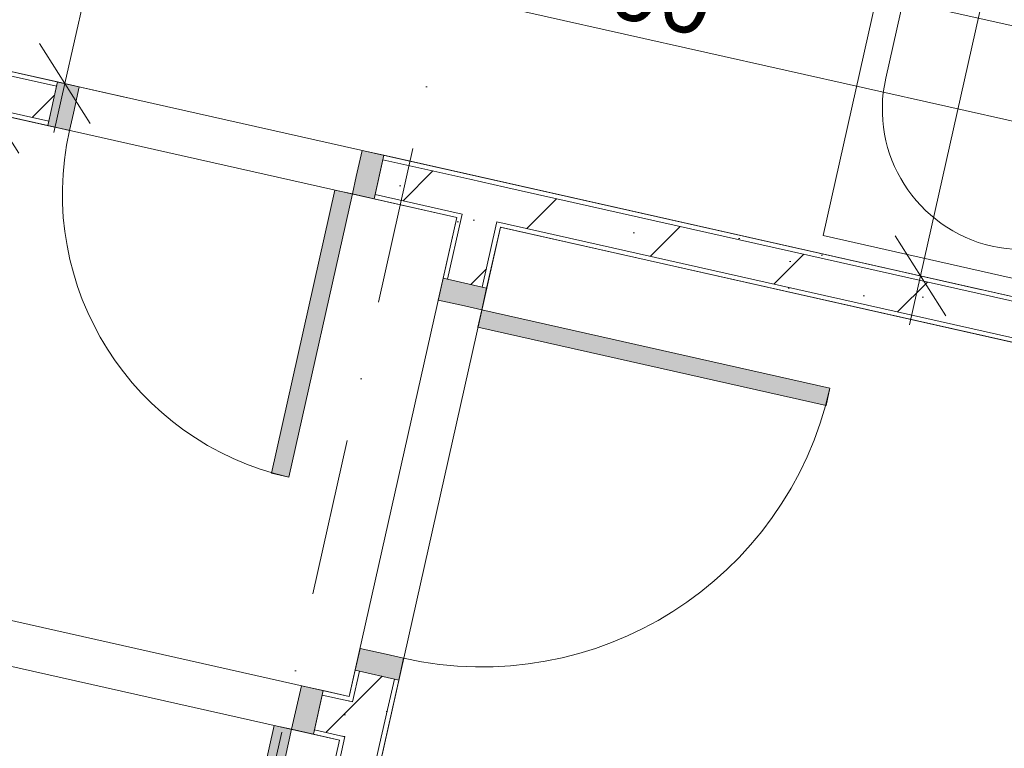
# Model space of a CAD drawing. Header units: millimetres. Extents: x -7218036 to -6523761, y 6117771 to 6337028.
# Tile 153 of 223: x -7149857 to -7147649, y 6133077 to 6134709. Entities that reach past the tile are written whole.
import ezdxf
from ezdxf.enums import TextEntityAlignment as Align

# ---------------------------------------------------------------- set-up
doc = ezdxf.new("R2010")
doc.units = ezdxf.units.MM
doc.header["$MEASUREMENT"] = 0
doc.linetypes.add('Штрихпунктирная', pattern=[670.277762, 352.777767, -176.388884, 0, -141.111112])
for name, color, linetype in [('S - квартира_помещение.АР', 7, 'Continuous'), ('АР-Мебель_Сантехника.АР', 7, 'Continuous'), ('АР-Стены_Перегородки_100_.АР', 7, 'Continuous'), ('АР-Чертеж-Оси_Осевые размеры.АР', 7, 'Continuous'), ('АР-Чертеж-Размеры.АР', 7, 'Continuous'), ('Двери Archicad', 7, 'Continuous')]:
    doc.layers.add(name, color=color, linetype=linetype)
for name, color, linetype, lineweight in [('АР-Мебель_Сантехника.АР_Ном._пера__101', 252, 'Continuous', 0), ('АР-Стены_Перегородки_100_.АР_Ном._пера__1', 7, 'Continuous', 15), ('АР-Чертеж-Оси_Осевые размеры.АР_Ном._пера__120', 7, 'Continuous', 0), ('АР-Чертеж-Размеры.АР_Ном._пера__1', 7, 'Continuous', 0), ('Двери Archicad_Ном._пера__120', 7, 'Continuous', 0)]:
    doc.layers.add(name, color=color, linetype=linetype, lineweight=lineweight)
doc.styles.add('РЎР“Р•РќР•Р\xa0Р\x98Р\xa0_РЎРўР\x98Р›Р¬_2', font='GOTHIC.TTF')
doc.dimstyles.new('СГЕНЕРИР_СТИЛЬ__1', dxfattribs={"dimtxt": 150, "dimasz": 142.5, "dimexe": 0.18, "dimexo": 0.0625, "dimgap": 0, "dimtad": 1, "dimdec": 0, "dimzin": 0, "dimdsep": 46, "dimtxsty": 'РЎР“Р•РќР•Р\xa0Р\x98Р\xa0_РЎРўР\x98Р›Р¬_2', "dimblk": 'ARROWHEAD_6', "dimblk1": 'ARROWHEAD_6', "dimblk2": 'ARROWHEAD_6', "dimcen": 0.09, "dimse1": 1, "dimse2": 1, "dimclrd": 7, "dimclre": 7, "dimclrt": 7, "dimazin": 0, "dimtfac": 1, "dimtdec": 4, "dimtmove": 0, "dimatfit": 3, "dimfxl": 1, "dimtolj": 1, "dimtzin": 0, "dimarcsym": 0})
doc.dimstyles.new('СГЕНЕРИР_СТИЛЬ__2', dxfattribs={"dimtxt": 150, "dimasz": 142.5, "dimexe": 0.18, "dimexo": 0.0625, "dimgap": 0, "dimtad": 1, "dimdec": 0, "dimzin": 0, "dimdsep": 46, "dimtxsty": 'РЎР“Р•РќР•Р\xa0Р\x98Р\xa0_РЎРўР\x98Р›Р¬_2', "dimblk": 'ARROWHEAD_6', "dimblk1": 'ARROWHEAD_6', "dimblk2": 'ARROWHEAD_6', "dimcen": 0.09, "dimse1": 1, "dimse2": 1, "dimclrd": 7, "dimclre": 7, "dimclrt": 7, "dimazin": 0, "dimtfac": 1, "dimtdec": 4, "dimtmove": 2, "dimatfit": 3, "dimfxl": 1, "dimtolj": 1, "dimtzin": 0, "dimarcsym": 0})
pattern_1 = [(45, (-6566190.34, 6563027.8), (-111.369318, 111.369318), [0, -105, 0, -157.5]), (110, (-6565840.34, 6563027.8), (148.001588, 53.868173), [0, -77, 0, -133])]
pattern_2 = [(45, (-6566190.34, 6562677.8), (-169.70563, 169.70563), []), (90, (-6566360.05, 6562847.5), (-216, 0), [0, -144, 0, -216]), (155, (-6566190.34, 6563017.2), (91.285545, 195.76248), [0, -105.6, 0, -182.4])]

# ---------------------------------------------------------------- blocks, each defined once
blk = doc.blocks.new('Металлическая Дверь 23[3]_7', base_point=(-6566190.3, 6562677.8))
at = {"layer": 'Двери Archicad', "linetype": 'Continuous', "lineweight": 0, "true_color": 0xffffff}
for points in [[(-7149722.9, 6134558.6), (-7149771.7, 6134569.5), (-7149793.6, 6134472), (-7149744.8, 6134461), (-7149736.1, 6134500)], [(-7149039.9, 6134405.2), (-7149088.7, 6134416.2), (-7149101.8, 6134357.6), (-7149110.6, 6134318.6), (-7149061.8, 6134307.6)], [(-7149253, 6133684.4), (-7149110.6, 6134318.6), (-7149149.6, 6134327.4), (-7149292.1, 6133693.1)]]:
    blk.add_hatch(color=7, dxfattribs=at).paths.add_polyline_path(points)
at = {"layer": 'Двери Archicad_Ном._пера__120', "color": 7, "linetype": 'Continuous', "lineweight": 0}
for p, q in [((-7149793.6, 6134472), (-7149771.7, 6134569.5)), ((-7149773.9, 6134559.8), (-7149771.7, 6134569.5)), ((-7149773.9, 6134559.8), (-7149771.7, 6134569.5)), ((-7149771.7, 6134569.5), (-7149722.9, 6134558.6)), ((-7149791.4, 6134481.7), (-7149773.9, 6134559.8)), ((-7149791.4, 6134481.7), (-7149773.9, 6134559.8)), ((-7149722.9, 6134558.6), (-7149736.1, 6134500)), ((-7149736.1, 6134500), (-7149744.8, 6134461)), ((-7149793.6, 6134472), (-7149791.4, 6134481.7)), ((-7149793.6, 6134472), (-7149791.4, 6134481.7)), ((-7149744.8, 6134461), (-7149793.6, 6134472)), ((-7149101.8, 6134357.6), (-7149088.7, 6134416.2)), ((-7149088.7, 6134416.2), (-7149039.9, 6134405.2)), ((-7149039.9, 6134405.2), (-7149061.8, 6134307.6)), ((-7149059.6, 6134317.4), (-7149042.1, 6134395.4)), ((-7149059.6, 6134317.4), (-7149042.1, 6134395.4)), ((-7149042.1, 6134395.4), (-7149039.9, 6134405.2)), ((-7149042.1, 6134395.4), (-7149039.9, 6134405.2)), ((-7149110.6, 6134318.6), (-7149101.8, 6134357.6)), ((-7149149.6, 6134327.4), (-7149292.1, 6133693.1)), ((-7149110.6, 6134318.6), (-7149149.6, 6134327.4)), ((-7149253, 6133684.4), (-7149110.6, 6134318.6)), ((-7149061.8, 6134307.6), (-7149110.6, 6134318.6)), ((-7149061.8, 6134307.6), (-7149059.6, 6134317.4)), ((-7149061.8, 6134307.6), (-7149059.6, 6134317.4)), ((-7149292.1, 6133693.1), (-7149253, 6133684.4))]:
    blk.add_line(p, q, dxfattribs=at)
blk.add_arc((-7149110.6, 6134318.6), 650, 167.3424, 257.3424, dxfattribs=at)
blk = doc.blocks.new('Стена_10_7', base_point=(-7147352.2, 6133933.9))
at = {"layer": 'АР-Стены_Перегородки_100_.АР', "linetype": 'Continuous', "lineweight": 0, "true_color": 0x000000}
h = blk.add_hatch(dxfattribs=at)
h.set_pattern_fill('ШТУКАТУРКА__ГИПС_01_0007', color=18, style=0, pattern_type=2)
h.set_pattern_definition(pattern_1)
h.paths.add_polyline_path([(-7149957.1, 6134611.2), (-7149959.3, 6134601.4), (-7149773.9, 6134559.8), (-7149771.7, 6134569.5)])
h = blk.add_hatch(dxfattribs=at)
h.set_pattern_fill('БУТ__50__0007', color=18, style=0, pattern_type=2)
h.set_pattern_definition(pattern_2)
h.paths.add_polyline_path([(-7149969, 6134603.6), (-7149986.5, 6134525.6), (-7149791.4, 6134481.7), (-7149773.9, 6134559.8)])
h = blk.add_hatch(dxfattribs=at)
h.set_pattern_fill('ШТУКАТУРКА__ГИПС_01_0007', color=18, style=0, pattern_type=2)
h.set_pattern_definition(pattern_1)
h.paths.add_polyline_path([(-7150066.8, 6134533.3), (-7149793.6, 6134472), (-7149791.4, 6134481.7), (-7150064.6, 6134543.1)])
h = blk.add_hatch(dxfattribs=at)
h.set_pattern_fill('БУТ__50__0007', color=18, style=0, pattern_type=2)
h.set_pattern_definition(pattern_2)
h.paths.add_polyline_path([(-7149042.1, 6134395.4), (-7149059.6, 6134317.4), (-7148864.5, 6134273.6), (-7148847, 6134351.6)])
h = blk.add_hatch(dxfattribs=at)
h.set_pattern_fill('ШТУКАТУРКА__ГИПС_01_0007', color=18, style=0, pattern_type=2)
h.set_pattern_definition(pattern_1)
h.paths.add_polyline_path([(-7149042.1, 6134395.4), (-7147334.7, 6134012), (-7147332.5, 6134021.7), (-7149039.9, 6134405.2)])
h = blk.add_hatch(dxfattribs=at)
h.set_pattern_fill('БУТ__50__0007', color=18, style=0, pattern_type=2)
h.set_pattern_definition(pattern_2)
h.paths.add_polyline_path([(-7148769, 6134334.1), (-7148847, 6134351.6), (-7148864.5, 6134273.6), (-7148786.5, 6134256)])
h = blk.add_hatch(dxfattribs=at)
h.set_pattern_fill('БУТ__50__0007', color=18, style=0, pattern_type=2)
h.set_pattern_definition(pattern_2)
h.paths.add_polyline_path([(-7148786.5, 6134256), (-7147352.2, 6133933.9), (-7147334.7, 6134012), (-7148769, 6134334.1)])
h = blk.add_hatch(dxfattribs=at)
h.set_pattern_fill('ШТУКАТУРКА__ГИПС_01_0007', color=18, style=0, pattern_type=2)
h.set_pattern_definition(pattern_1)
h.paths.add_polyline_path([(-7149059.6, 6134317.4), (-7149061.8, 6134307.6), (-7148876.5, 6134266), (-7148874.3, 6134275.8)])
h = blk.add_hatch(dxfattribs=at)
h.set_pattern_fill('ШТУКАТУРКА__ГИПС_01_0007', color=18, style=0, pattern_type=2)
h.set_pattern_definition(pattern_1)
h.paths.add_polyline_path([(-7148864.5, 6134273.6), (-7148874.3, 6134275.8), (-7148876.5, 6134266), (-7148866.7, 6134263.8)])
h = blk.add_hatch(dxfattribs=at)
h.set_pattern_fill('ШТУКАТУРКА__ГИПС_01_0007', color=18, style=0, pattern_type=2)
h.set_pattern_definition(pattern_1)
h.paths.add_polyline_path([(-7148776.7, 6134253.9), (-7148786.5, 6134256), (-7148788.7, 6134246.3), (-7148778.9, 6134244.1)])
h = blk.add_hatch(dxfattribs=at)
h.set_pattern_fill('ШТУКАТУРКА__ГИПС_01_0007', color=18, style=0, pattern_type=2)
h.set_pattern_definition(pattern_1)
h.paths.add_polyline_path([(-7148778.9, 6134244.1), (-7147354.4, 6133924.2), (-7147352.2, 6133933.9), (-7148776.7, 6134253.9)])
at = {"layer": 'АР-Стены_Перегородки_100_.АР_Ном._пера__1', "color": 7, "linetype": 'Continuous', "lineweight": 15}
for p, q in [((-7149773.9, 6134559.8), (-7149969, 6134603.6)), ((-7149791.4, 6134481.7), (-7149773.9, 6134559.8)), ((-7149986.5, 6134525.6), (-7149791.4, 6134481.7)), ((-7149059.6, 6134317.4), (-7149042.1, 6134395.4)), ((-7148847, 6134351.6), (-7149042.1, 6134395.4)), ((-7148769, 6134334.1), (-7148847, 6134351.6)), ((-7147334.7, 6134012), (-7148769, 6134334.1)), ((-7149059.6, 6134317.4), (-7148864.5, 6134273.6)), ((-7148864.5, 6134273.6), (-7148866.7, 6134263.8)), ((-7148788.7, 6134246.3), (-7148786.5, 6134256)), ((-7148786.5, 6134256), (-7147352.2, 6133933.9))]:
    blk.add_line(p, q, dxfattribs=at)
at = {"layer": 'АР-Стены_Перегородки_100_.АР_Ном._пера__1', "color": 7, "linetype": 'Continuous', "lineweight": 0}
for p, q in [((-7149773.9, 6134559.8), (-7149771.7, 6134569.5)), ((-7149793.6, 6134472), (-7149791.4, 6134481.7)), ((-7149042.1, 6134395.4), (-7149039.9, 6134405.2)), ((-7149061.8, 6134307.6), (-7149059.6, 6134317.4))]:
    blk.add_line(p, q, dxfattribs=at)
at = {"layer": 'АР-Стены_Перегородки_100_.АР_Ном._пера__1', "color": 7, "linetype": 'Continuous', "lineweight": 0, "flags": 128}
for points in [[(-7149771.7, 6134569.5), (-7149957.1, 6134611.2)], [(-7150076.6, 6134535.5), (-7149793.6, 6134472)], [(-7147332.5, 6134021.7), (-7149039.9, 6134405.2)], [(-7149061.8, 6134307.6), (-7148876.5, 6134266)], [(-7148778.9, 6134244.1), (-7147354.4, 6133924.2)]]:
    blk.add_lwpolyline(points, dxfattribs=at)
at = {"layer": 'Двери Archicad', "color": 7, "linetype": 'Continuous', "lineweight": 0}
blk.add_blockref('Металлическая Дверь 23[3]_7', (-6566190.3, 6562677.8), dxfattribs=at)
blk = doc.blocks.new('Металлическая Дверь 23[4]_7', base_point=(-6566190.3, 6562677.8))
at = {"layer": 'Двери Archicad', "linetype": 'Continuous', "lineweight": 0, "true_color": 0xffffff}
for points in [[(-7148907.1, 6134129.6), (-7148918.1, 6134080.8), (-7148859.6, 6134067.6), (-7148820.5, 6134058.9), (-7148809.6, 6134107.7)], [(-7148040, 6133883.6), (-7148820.5, 6134058.9), (-7148829.3, 6134019.8), (-7148048.7, 6133844.5)], [(-7149093.4, 6133300.2), (-7149104.4, 6133251.4), (-7149006.8, 6133229.5), (-7148995.8, 6133278.3), (-7149034.9, 6133287.1)]]:
    blk.add_hatch(color=7, dxfattribs=at).paths.add_polyline_path(points)
at = {"layer": 'Двери Archicad_Ном._пера__120', "color": 7, "linetype": 'Continuous', "lineweight": 0}
for p, q in [((-7148918.1, 6134080.8), (-7148907.1, 6134129.6)), ((-7148907.1, 6134129.6), (-7148809.6, 6134107.7)), ((-7148897.4, 6134127.4), (-7148907.1, 6134129.6)), ((-7148897.4, 6134127.4), (-7148907.1, 6134129.6)), ((-7148819.3, 6134109.8), (-7148897.4, 6134127.4)), ((-7148819.3, 6134109.8), (-7148897.4, 6134127.4)), ((-7148809.6, 6134107.7), (-7148820.5, 6134058.9)), ((-7148809.6, 6134107.7), (-7148819.3, 6134109.8)), ((-7148809.6, 6134107.7), (-7148819.3, 6134109.8)), ((-7148859.6, 6134067.6), (-7148918.1, 6134080.8)), ((-7148820.5, 6134058.9), (-7148859.6, 6134067.6)), ((-7148820.5, 6134058.9), (-7148829.3, 6134019.8)), ((-7148040, 6133883.6), (-7148820.5, 6134058.9)), ((-7148829.3, 6134019.8), (-7148048.7, 6133844.5)), ((-7148048.7, 6133844.5), (-7148040, 6133883.6)), ((-7149104.4, 6133251.4), (-7149093.4, 6133300.2)), ((-7149093.4, 6133300.2), (-7149034.9, 6133287.1)), ((-7149034.9, 6133287.1), (-7148995.8, 6133278.3)), ((-7148995.8, 6133278.3), (-7149006.8, 6133229.5)), ((-7149006.8, 6133229.5), (-7149104.4, 6133251.4)), ((-7149094.6, 6133249.3), (-7149104.4, 6133251.4)), ((-7149094.6, 6133249.3), (-7149104.4, 6133251.4)), ((-7149016.5, 6133231.7), (-7149094.6, 6133249.3)), ((-7149016.5, 6133231.7), (-7149094.6, 6133249.3)), ((-7149006.8, 6133229.5), (-7149016.5, 6133231.7)), ((-7149006.8, 6133229.5), (-7149016.5, 6133231.7))]:
    blk.add_line(p, q, dxfattribs=at)
blk.add_arc((-7148820.5, 6134058.9), 800, 257.3424, 347.3424, dxfattribs=at)
blk = doc.blocks.new('Стена_11_7', base_point=(-7148786.5, 6134256))
at = {"layer": 'АР-Стены_Перегородки_100_.АР', "linetype": 'Continuous', "lineweight": 0, "true_color": 0x000000}
h = blk.add_hatch(dxfattribs=at)
h.set_pattern_fill('ШТУКАТУРКА__ГИПС_01_0007', color=18, style=0, pattern_type=2)
h.set_pattern_definition(pattern_1)
h.paths.add_polyline_path([(-7148907.1, 6134129.6), (-7148897.4, 6134127.4), (-7148866.7, 6134263.8), (-7148876.5, 6134266)])
h = blk.add_hatch(dxfattribs=at)
h.set_pattern_fill('БУТ__50__0007', color=18, style=0, pattern_type=2)
h.set_pattern_definition(pattern_2)
h.paths.add_polyline_path([(-7148897.4, 6134127.4), (-7148819.3, 6134109.8), (-7148788.7, 6134246.3), (-7148866.7, 6134263.8)])
h = blk.add_hatch(dxfattribs=at)
h.set_pattern_fill('БУТ__50__0007', color=18, style=0, pattern_type=2)
h.set_pattern_definition(pattern_2)
h.paths.add_polyline_path([(-7148786.5, 6134256), (-7148864.5, 6134273.6), (-7148866.7, 6134263.8), (-7148788.7, 6134246.3)])
h = blk.add_hatch(dxfattribs=at)
h.set_pattern_fill('ШТУКАТУРКА__ГИПС_01_0007', color=18, style=0, pattern_type=2)
h.set_pattern_definition(pattern_1)
h.paths.add_polyline_path([(-7148788.7, 6134246.3), (-7148819.3, 6134109.8), (-7148809.6, 6134107.7), (-7148778.9, 6134244.1)])
h = blk.add_hatch(dxfattribs=at)
h.set_pattern_fill('ШТУКАТУРКА__ГИПС_01_0007', color=18, style=0, pattern_type=2)
h.set_pattern_definition(pattern_1)
h.paths.add_polyline_path([(-7149117.6, 6133192.6), (-7149107.8, 6133190.5), (-7149094.6, 6133249.3), (-7149104.4, 6133251.4)])
h = blk.add_hatch(dxfattribs=at)
h.set_pattern_fill('БУТ__50__0007', color=18, style=0, pattern_type=2)
h.set_pattern_definition(pattern_2)
h.paths.add_polyline_path([(-7149110, 6133180.7), (-7149031.9, 6133163.2), (-7149016.5, 6133231.7), (-7149094.6, 6133249.3)])
h = blk.add_hatch(dxfattribs=at)
h.set_pattern_fill('ШТУКАТУРКА__ГИПС_01_0007', color=18, style=0, pattern_type=2)
h.set_pattern_definition(pattern_1)
h.paths.add_polyline_path([(-7149016.5, 6133231.7), (-7149730.9, 6130050.8), (-7149721.2, 6130048.6), (-7149006.8, 6133229.5)])
h = blk.add_hatch(dxfattribs=at)
h.set_pattern_fill('БУТ__50__0007', color=18, style=0, pattern_type=2)
h.set_pattern_definition(pattern_2)
h.paths.add_polyline_path([(-7149110, 6133180.7), (-7149127.5, 6133102.6), (-7149049.5, 6133085.1), (-7149031.9, 6133163.2)])
h = blk.add_hatch(dxfattribs=at)
h.set_pattern_fill('ШТУКАТУРКА__ГИПС_01_0007', color=18, style=0, pattern_type=2)
h.set_pattern_definition(pattern_1)
h.paths.add_polyline_path([(-7149117.6, 6133192.6), (-7149119.7, 6133182.9), (-7149110, 6133180.7), (-7149107.8, 6133190.5)])
h = blk.add_hatch(dxfattribs=at)
h.set_pattern_fill('ШТУКАТУРКА__ГИПС_01_0007', color=18, style=0, pattern_type=2)
h.set_pattern_definition(pattern_1)
h.paths.add_polyline_path([(-7149139.5, 6133095.1), (-7149818.7, 6130070.5), (-7149809, 6130068.3), (-7149129.7, 6133092.9)])
h = blk.add_hatch(dxfattribs=at)
h.set_pattern_fill('БУТ__50__0007', color=18, style=0, pattern_type=2)
h.set_pattern_definition(pattern_2)
h.paths.add_polyline_path([(-7149127.5, 6133102.6), (-7149809, 6130068.3), (-7149730.9, 6130050.8), (-7149049.5, 6133085.1)])
h = blk.add_hatch(dxfattribs=at)
h.set_pattern_fill('ШТУКАТУРКА__ГИПС_01_0007', color=18, style=0, pattern_type=2)
h.set_pattern_definition(pattern_1)
h.paths.add_polyline_path([(-7149137.3, 6133104.8), (-7149139.5, 6133095.1), (-7149129.7, 6133092.9), (-7149127.5, 6133102.6)])
at = {"layer": 'АР-Стены_Перегородки_100_.АР_Ном._пера__1', "color": 7, "linetype": 'Continuous', "lineweight": 15}
for p, q in [((-7148866.7, 6134263.8), (-7148897.4, 6134127.4)), ((-7148864.5, 6134273.6), (-7148866.7, 6134263.8)), ((-7148788.7, 6134246.3), (-7148786.5, 6134256)), ((-7148819.3, 6134109.8), (-7148788.7, 6134246.3)), ((-7148819.3, 6134109.8), (-7148897.4, 6134127.4)), ((-7149094.6, 6133249.3), (-7149110, 6133180.7)), ((-7149016.5, 6133231.7), (-7149094.6, 6133249.3)), ((-7149031.9, 6133163.2), (-7149016.5, 6133231.7)), ((-7149110, 6133180.7), (-7149119.7, 6133182.9)), ((-7149049.5, 6133085.1), (-7149031.9, 6133163.2)), ((-7149127.5, 6133102.6), (-7149809, 6130068.3)), ((-7149730.9, 6130050.8), (-7149049.5, 6133085.1)), ((-7149137.3, 6133104.8), (-7149127.5, 6133102.6))]:
    blk.add_line(p, q, dxfattribs=at)
at = {"layer": 'АР-Стены_Перегородки_100_.АР_Ном._пера__1', "color": 7, "linetype": 'Continuous', "lineweight": 0}
for p, q in [((-7148897.4, 6134127.4), (-7148907.1, 6134129.6)), ((-7148809.6, 6134107.7), (-7148819.3, 6134109.8)), ((-7149094.6, 6133249.3), (-7149104.4, 6133251.4)), ((-7149006.8, 6133229.5), (-7149016.5, 6133231.7))]:
    blk.add_line(p, q, dxfattribs=at)
at = {"layer": 'АР-Стены_Перегородки_100_.АР_Ном._пера__1', "color": 7, "linetype": 'Continuous', "lineweight": 0, "flags": 128}
for points in [[(-7148876.5, 6134266), (-7148907.1, 6134129.6)], [(-7148809.6, 6134107.7), (-7148778.9, 6134244.1)], [(-7149104.4, 6133251.4), (-7149117.6, 6133192.6)], [(-7149721.2, 6130048.6), (-7149006.8, 6133229.5)], [(-7149139.5, 6133095.1), (-7149818.7, 6130070.5)]]:
    blk.add_lwpolyline(points, dxfattribs=at)
at = {"layer": 'Двери Archicad', "color": 7, "linetype": 'Continuous', "lineweight": 0}
blk.add_blockref('Металлическая Дверь 23[4]_7', (-6566190.3, 6562677.8), dxfattribs=at)
blk = doc.blocks.new('Стена_32_7', base_point=(-7150025.6, 6134534.3))
at = {"layer": 'АР-Стены_Перегородки_100_.АР', "linetype": 'Continuous', "lineweight": 0, "true_color": 0x000000}
h = blk.add_hatch(dxfattribs=at)
h.set_pattern_fill('ШТУКАТУРКА__ГИПС_01_0007', color=18, style=0, pattern_type=2)
h.set_pattern_definition(pattern_1)
h.paths.add_polyline_path([(-7149759.9, 6135945.4), (-7150074.4, 6134545.3), (-7150064.6, 6134543.1), (-7149750.2, 6135943.2)])
h = blk.add_hatch(dxfattribs=at)
h.set_pattern_fill('БУТ__50__0007', color=18, style=0, pattern_type=2)
h.set_pattern_definition(pattern_2)
h.paths.add_polyline_path([(-7149969, 6134603.6), (-7149672.1, 6135925.7), (-7149750.2, 6135943.2), (-7150047.1, 6134621.1)])
h = blk.add_hatch(dxfattribs=at)
h.set_pattern_fill('ШТУКАТУРКА__ГИПС_01_0007', color=18, style=0, pattern_type=2)
h.set_pattern_definition(pattern_1)
h.paths.add_polyline_path([(-7149957.1, 6134611.2), (-7149662.3, 6135923.5), (-7149672.1, 6135925.7), (-7149966.8, 6134613.4)])
at = {"layer": 'АР-Стены_Перегородки_100_.АР_Ном._пера__1', "color": 7, "linetype": 'Continuous', "lineweight": 15}
for p, q in [((-7149750.2, 6135943.2), (-7150047.1, 6134621.1)), ((-7149966.8, 6134613.4), (-7149672.1, 6135925.7)), ((-7150047.1, 6134621.1), (-7150064.6, 6134543.1)), ((-7149966.8, 6134613.4), (-7149969, 6134603.6))]:
    blk.add_line(p, q, dxfattribs=at)
at = {"layer": 'АР-Стены_Перегородки_100_.АР_Ном._пера__1', "color": 7, "linetype": 'Continuous', "lineweight": 0, "flags": 128}
for points in [[(-7149759.9, 6135945.4), (-7150074.4, 6134545.3)], [(-7149957.1, 6134611.2), (-7149662.3, 6135923.5)], [(-7149662.3, 6135923.5), (-7149672.1, 6135925.7)]]:
    blk.add_lwpolyline(points, dxfattribs=at)
blk = doc.blocks.new('Металлическая Дверь 23[26]_7', base_point=(-6566190.3, 6562677.8))
at = {"layer": 'Двери Archicad', "linetype": 'Continuous', "lineweight": 0, "true_color": 0xffffff}
for points in [[(-7150005.4, 6133392.1), (-7150054.2, 6133403), (-7150076.1, 6133305.4), (-7150027.4, 6133294.5), (-7150018.6, 6133333.5)], [(-7149176.1, 6133205.8), (-7149224.9, 6133216.8), (-7149238, 6133158.2), (-7149246.8, 6133119.2), (-7149198, 6133108.2)], [(-7149422.1, 6132338.6), (-7149246.8, 6133119.2), (-7149285.8, 6133127.9), (-7149461.1, 6132347.4)]]:
    blk.add_hatch(color=7, dxfattribs=at).paths.add_polyline_path(points)
at = {"layer": 'Двери Archicad_Ном._пера__120', "color": 7, "linetype": 'Continuous', "lineweight": 0}
for p, q in [((-7150076.1, 6133305.4), (-7150054.2, 6133403)), ((-7150073.9, 6133315.2), (-7150056.4, 6133393.3)), ((-7150073.9, 6133315.2), (-7150056.4, 6133393.3)), ((-7150056.4, 6133393.3), (-7150054.2, 6133403)), ((-7150056.4, 6133393.3), (-7150054.2, 6133403)), ((-7150054.2, 6133403), (-7150005.4, 6133392.1)), ((-7150005.4, 6133392.1), (-7150018.6, 6133333.5)), ((-7150018.6, 6133333.5), (-7150027.4, 6133294.5)), ((-7150076.1, 6133305.4), (-7150073.9, 6133315.2)), ((-7150076.1, 6133305.4), (-7150073.9, 6133315.2)), ((-7150027.4, 6133294.5), (-7150076.1, 6133305.4)), ((-7149238, 6133158.2), (-7149224.9, 6133216.8)), ((-7149224.9, 6133216.8), (-7149176.1, 6133205.8)), ((-7149176.1, 6133205.8), (-7149198, 6133108.2)), ((-7149195.8, 6133118), (-7149178.3, 6133196)), ((-7149195.8, 6133118), (-7149178.3, 6133196)), ((-7149178.3, 6133196), (-7149176.1, 6133205.8)), ((-7149178.3, 6133196), (-7149176.1, 6133205.8)), ((-7149246.8, 6133119.2), (-7149238, 6133158.2)), ((-7149285.8, 6133127.9), (-7149461.1, 6132347.4)), ((-7149246.8, 6133119.2), (-7149285.8, 6133127.9)), ((-7149422.1, 6132338.6), (-7149246.8, 6133119.2)), ((-7149198, 6133108.2), (-7149246.8, 6133119.2)), ((-7149198, 6133108.2), (-7149195.8, 6133118)), ((-7149198, 6133108.2), (-7149195.8, 6133118)), ((-7149461.1, 6132347.4), (-7149422.1, 6132338.6))]:
    blk.add_line(p, q, dxfattribs=at)
blk.add_arc((-7149246.8, 6133119.2), 800, 167.3422, 257.3422, dxfattribs=at)
blk = doc.blocks.new('Стена_153_7', base_point=(-7151450.5, 6133665.4))
at = {"layer": 'АР-Стены_Перегородки_100_.АР', "linetype": 'Continuous', "lineweight": 0, "true_color": 0x000000}
h = blk.add_hatch(dxfattribs=at)
h.set_pattern_fill('БУТ__50__0007', color=18, style=0, pattern_type=2)
h.set_pattern_definition(pattern_2)
h.paths.add_polyline_path([(-7149195.8, 6133118), (-7149137.3, 6133104.8), (-7149119.7, 6133182.9), (-7149178.3, 6133196)])
h = blk.add_hatch(dxfattribs=at)
h.set_pattern_fill('ШТУКАТУРКА__ГИПС_01_0007', color=18, style=0, pattern_type=2)
h.set_pattern_definition(pattern_1)
h.paths.add_polyline_path([(-7149178.3, 6133196), (-7149119.7, 6133182.9), (-7149117.6, 6133192.6), (-7149176.1, 6133205.8)])
h = blk.add_hatch(dxfattribs=at)
h.set_pattern_fill('БУТ__50__0007', color=18, style=0, pattern_type=2)
h.set_pattern_definition(pattern_2)
h.paths.add_polyline_path([(-7149119.7, 6133182.9), (-7149137.3, 6133104.8), (-7149127.5, 6133102.6), (-7149110, 6133180.7)])
h = blk.add_hatch(dxfattribs=at)
h.set_pattern_fill('ШТУКАТУРКА__ГИПС_01_0007', color=18, style=0, pattern_type=2)
h.set_pattern_definition(pattern_1)
h.paths.add_polyline_path([(-7149195.8, 6133118), (-7149198, 6133108.2), (-7149139.5, 6133095.1), (-7149137.3, 6133104.8)])
at = {"layer": 'АР-Стены_Перегородки_100_.АР_Ном._пера__1', "color": 7, "linetype": 'Continuous', "lineweight": 15}
for p, q in [((-7149195.8, 6133118), (-7149178.3, 6133196)), ((-7149119.7, 6133182.9), (-7149178.3, 6133196)), ((-7149110, 6133180.7), (-7149119.7, 6133182.9)), ((-7149195.8, 6133118), (-7149137.3, 6133104.8)), ((-7149137.3, 6133104.8), (-7149127.5, 6133102.6))]:
    blk.add_line(p, q, dxfattribs=at)
at = {"layer": 'АР-Стены_Перегородки_100_.АР_Ном._пера__1', "color": 7, "linetype": 'Continuous', "lineweight": 0}
for p, q in [((-7149178.3, 6133196), (-7149176.1, 6133205.8)), ((-7149198, 6133108.2), (-7149195.8, 6133118))]:
    blk.add_line(p, q, dxfattribs=at)
at = {"layer": 'АР-Стены_Перегородки_100_.АР_Ном._пера__1', "color": 7, "linetype": 'Continuous', "lineweight": 0, "flags": 128}
for points in [[(-7149117.6, 6133192.6), (-7149176.1, 6133205.8)], [(-7149198, 6133108.2), (-7149139.5, 6133095.1)]]:
    blk.add_lwpolyline(points, dxfattribs=at)
at = {"layer": 'Двери Archicad', "color": 7, "linetype": 'Continuous', "lineweight": 0}
blk.add_blockref('Металлическая Дверь 23[26]_7', (-6566190.3, 6562677.8), dxfattribs=at)
blk = doc.blocks.new('Стандартный Маркер Сетки[12]_7', base_point=(-7146699.2, 6144553.5))
at = {"layer": 'АР-Чертеж-Оси_Осевые размеры.АР_Ном._пера__120', "color": 7, "linetype": 'Штрихпунктирная', "lineweight": 0}
blk.add_line((-7146918.4, 6143577.8), (-7151477, 6123280.7), dxfattribs=at)
at = {"layer": 'АР-Чертеж-Оси_Осевые размеры.АР_Ном._пера__120', "color": 7, "lineweight": 0, "style": 'РЎР“Р•РќР•Р\xa0Р\x98Р\xa0_РЎРўР\x98Р›Р¬_2'}
blk.add_attdef('AC_MarkerText_1', text='', height=350, rotation=347.3417, dxfattribs=at).set_placement((-7151735.8, 6121998.2), align=Align.TOP_CENTER)
blk = doc.blocks.new('Ванна 23[41]_7', base_point=(-7147661.1, 6135981.4))
at = {"layer": 'АР-Мебель_Сантехника.АР_Ном._пера__101', "color": 252, "linetype": 'Continuous', "lineweight": 0}
for p, q in [((-7147320.8, 6135847.4), (-7147324.1, 6135832.9)), ((-7147294.3, 6135841.4), (-7147320.8, 6135847.4)), ((-7147297.5, 6135826.9), (-7147294.3, 6135841.4))]:
    blk.add_line(p, q, dxfattribs=at)
at = {"layer": 'АР-Мебель_Сантехника.АР_Ном._пера__101', "color": 252, "linetype": 'Continuous', "lineweight": 0, "flags": 128}
blk.add_lwpolyline([(-7146929.3, 6135817.1), (-7147323.8, 6134060.8), (-7148055.5, 6134225.2), (-7147661.1, 6135981.4)], close=True, dxfattribs=at)
for points in [[(-7147277.7, 6135863.2), (-7147290.8, 6135823.2, -0.12102), (-7147296, 6135814.6), (-7147314.1, 6135764.4, -0.882566), (-7147335.8, 6135769.3), (-7147330.6, 6135822.4, -0.12102), (-7147331.8, 6135832.4), (-7147326.5, 6135874.2, -1)], [(-7147648.6, 6135763.4, -0.414214), (-7147469.3, 6135876.9), (-7147147.4, 6135804.6, -0.414214), (-7147033.9, 6135625.3), (-7147300.1, 6134439.9, -1), (-7147914.8, 6134577.9)]]:
    blk.add_lwpolyline(points, format="xyb", close=True, dxfattribs=at)
at = {"layer": 'АР-Мебель_Сантехника.АР_Ном._пера__101', "color": 252, "linetype": 'Continuous', "lineweight": 0}
blk.add_circle((-7147347.8, 6135665.1), 25, dxfattribs=at)
for centre, radius, start, end in [((-7147310.8, 6135829.6), 21.1, 200.1128, 314.5708), ((-7147310.8, 6135829.9), 13.6, 167.3418, 347.3418)]:
    blk.add_arc(centre, radius, start, end, dxfattribs=at)
blk = doc.blocks.new('Стандартный Маркер Сетки[75]_7', base_point=(-7146699.2, 6144553.5))
at = {"layer": 'АР-Чертеж-Оси_Осевые размеры.АР_Ном._пера__120', "color": 7, "linetype": 'Штрихпунктирная', "lineweight": 0}
blk.add_line((-7146918.4, 6143577.8), (-7151477, 6123280.7), dxfattribs=at)
at = {"layer": 'АР-Чертеж-Оси_Осевые размеры.АР_Ном._пера__120', "color": 7, "lineweight": 0, "style": 'РЎР“Р•РќР•Р\xa0Р\x98Р\xa0_РЎРўР\x98Р›Р¬_2'}
blk.add_attdef('AC_MarkerText_1', text='', height=350, rotation=347.3417, dxfattribs=at).set_placement((-7151735.8, 6121998.2), align=Align.TOP_CENTER)
blk = doc.blocks.new('*D471', base_point=(-6566190.3, 6562677.8))
at = {"layer": 'АР-Чертеж-Размеры.АР_Ном._пера__1', "color": 7, "linetype": 'Continuous', "lineweight": 0, "transparency": 16777216}
for p, q in [((-7147376.9, 6135840.7), (-7147490.3, 6136019.9)), ((-7147433.6, 6135930.3), (-7147408.9, 6136040.1)), ((-7147296.4, 6135899.5), (-7147570.8, 6135961.1)), ((-7147836.8, 6134135), (-7147433.6, 6135930.3)), ((-7147893.6, 6134224.6), (-7147780.1, 6134045.4)), ((-7147699.6, 6134104.2), (-7147974, 6134165.8)), ((-7147861.5, 6134025.2), (-7147836.8, 6134135))]:
    blk.add_line(p, q, dxfattribs=at)
at = {"layer": 'АР-Чертеж-Размеры.АР_Ном._пера__1', "color": 7, "lineweight": 0, "transparency": 16777216, "insert": (-7147722.4, 6134781.3), "char_height": 150, "attachment_point": 7, "rotation": 77.3411, "style": 'РЎР“Р•РќР•Р\xa0Р\x98Р\xa0_РЎРўР\x98Р›Р¬_2'}
blk.add_mtext('\\A1;{\\pql;\\fCentury Gothic|b0|i0|c204|p0;\\W1.000000;1\xa0840}', dxfattribs=at)
blk = doc.blocks.new('ARROWHEAD_6')
at = {"color": 0, "linetype": 'Continuous', "lineweight": 0}
for p, q in [((-0.5, -0.5), (0.5, 0.5)), ((0, 0), (-1, 0))]:
    blk.add_line(p, q, dxfattribs=at)
blk = doc.blocks.new('*D550', base_point=(-6566190.3, 6562677.8))
at = {"layer": 'АР-Чертеж-Размеры.АР_Ном._пера__1', "color": 7, "linetype": 'Continuous', "lineweight": 0, "transparency": 16777216}
for p, q in [((-7149890.7, 6134609.1), (-7149915.3, 6134499.3)), ((-7149858.6, 6134409.7), (-7149972.1, 6134588.9)), ((-7150052.5, 6134530.1), (-7149778.1, 6134468.5)), ((-7149915.3, 6134499.3), (-7150156.4, 6133426)), ((-7150213.1, 6133515.6), (-7150099.7, 6133336.3)), ((-7150293.6, 6133456.8), (-7150019.2, 6133395.1)), ((-7150156.4, 6133426), (-7150181.1, 6133316.2))]:
    blk.add_line(p, q, dxfattribs=at)
at = {"layer": 'АР-Чертеж-Размеры.АР_Ном._пера__1', "color": 7, "lineweight": 0, "transparency": 16777216, "insert": (-7150123.1, 6133711.3), "char_height": 150, "attachment_point": 7, "rotation": 77.3417, "style": 'РЎР“Р•РќР•Р\xa0Р\x98Р\xa0_РЎРўР\x98Р›Р¬_2'}
blk.add_mtext('\\A1;{\\pql;\\fCentury Gothic|b0|i0|c204|p0;\\W1.000000;1\xa0100}', dxfattribs=at)
blk = doc.blocks.new('*D592', base_point=(-6566190.3, 6562677.8))
at = {"layer": 'АР-Чертеж-Размеры.АР_Ном._пера__1', "color": 7, "linetype": 'Continuous', "lineweight": 0, "transparency": 16777216}
for p, q in [((-7149842.3, 6135122.3), (-7149903.9, 6134847.9)), ((-7149783.5, 6135041.8), (-7149962.7, 6134928.3)), ((-7149873.1, 6134985.1), (-7149982.9, 6135009.7)), ((-7147248.5, 6134395.7), (-7149873.1, 6134985.1)), ((-7147385.4, 6134640.2), (-7147784.7, 6134729.8)), ((-7147299, 6134620.8), (-7147385.4, 6134640.2)), ((-7147141.2, 6134371.6), (-7147299, 6134620.8)), ((-7147217.7, 6134532.9), (-7147279.4, 6134258.5)), ((-7147338.2, 6134338.9), (-7147158.9, 6134452.4)), ((-7147033.9, 6134347.5), (-7147248.5, 6134395.7))]:
    blk.add_line(p, q, dxfattribs=at)
at = {"layer": 'АР-Чертеж-Размеры.АР_Ном._пера__1', "color": 7, "lineweight": 0, "transparency": 16777216, "char_height": 150, "attachment_point": 7, "rotation": 347.3424, "style": 'РЎР“Р•РќР•Р\xa0Р\x98Р\xa0_РЎРўР\x98Р›Р¬_2'}
for s, insert in [('\\A1;{\\pql;\\fCentury Gothic|b0|i0|c204|p0;\\W1.000000;2\xa0690}', (-7148812.2, 6134777.6)), ('\\A1;{\\pql;\\fCentury Gothic|b0|i0|c204|p0;\\W1.000000;220}', (-7147750.6, 6134751.5))]:
    blk.add_mtext(s, dxfattribs=dict(at, insert=insert))
blk = doc.blocks.new('*D607', base_point=(-6566190.3, 6562677.8))
at = {"layer": 'АР-Чертеж-Размеры.АР_Ном._пера__1', "color": 7, "linetype": 'Continuous', "lineweight": 0, "transparency": 16777216}
for p, q in [((-7149435.9, 6135988), (-7149460.6, 6135878.2)), ((-7149403.8, 6135788.6), (-7149517.3, 6135967.8)), ((-7149597.8, 6135909), (-7149323.4, 6135847.4)), ((-7149460.6, 6135878.2), (-7149755.3, 6134565.9)), ((-7149812.1, 6134655.5), (-7149698.6, 6134476.3)), ((-7149892.5, 6134596.7), (-7149618.1, 6134535.1)), ((-7149755.3, 6134565.9), (-7149780, 6134456.1))]:
    blk.add_line(p, q, dxfattribs=at)
at = {"layer": 'АР-Чертеж-Размеры.АР_Ном._пера__1', "color": 7, "lineweight": 0, "transparency": 16777216, "insert": (-7149695.2, 6134970.7), "char_height": 150, "attachment_point": 7, "rotation": 77.3411, "style": 'РЎР“Р•РќР•Р\xa0Р\x98Р\xa0_РЎРўР\x98Р›Р¬_2'}
blk.add_mtext('\\A1;{\\pql;\\fCentury Gothic|b0|i0|c204|p0;\\W1.000000;1\xa0345}', dxfattribs=at)
blk = doc.blocks.new('*D725', base_point=(-6566190.3, 6562677.8))
at = {"layer": 'АР-Чертеж-Размеры.АР_Ном._пера__1', "color": 7, "linetype": 'Continuous', "lineweight": 0, "transparency": 16777216}
for p, q in [((-7145610.5, 6133647.8), (-7145635.1, 6133538)), ((-7145578.4, 6133448.4), (-7145691.8, 6133627.6)), ((-7145772.3, 6133568.9), (-7145497.9, 6133507.2)), ((-7145635.1, 6133538), (-7146829.5, 6128220.5)), ((-7146886.2, 6128310.1), (-7146772.7, 6128130.9)), ((-7146966.7, 6128251.3), (-7146692.3, 6128189.7)), ((-7146829.5, 6128220.5), (-7146854.1, 6128110.7))]:
    blk.add_line(p, q, dxfattribs=at)
at = {"layer": 'АР-Чертеж-Размеры.АР_Ном._пера__1', "color": 7, "lineweight": 0, "transparency": 16777216, "insert": (-7146246.4, 6131023.4), "char_height": 150, "attachment_point": 7, "rotation": 77.3411, "style": 'РЎР“Р•РќР•Р\xa0Р\x98Р\xa0_РЎРўР\x98Р›Р¬_2'}
blk.add_mtext('\\A1;{\\pql;\\fCentury Gothic|b0|i0|c204|p0;\\W1.000000;5\xa0450}', dxfattribs=at)

msp = doc.modelspace()

# ---------------------------------------------------------------- linework, layer by layer
at = {"layer": 'S - квартира_помещение.АР', "color": 254, "linetype": 'Continuous', "lineweight": 0, "true_color": 0xd8d8d8, "flags": 128}
for points in [[(-7149117.541, 6133192.545), (-7148876.484, 6134265.845), (-7150076.535, 6134535.372), (-7149639.357, 6136481.942), (-7151005.364, 6136788.739), (-7151110.551, 6136320.399), (-7151695.97, 6136451.868), (-7151959.037, 6135280.774), (-7151080.454, 6135084.926), (-7151390.806, 6133703.154)], [(-7147332.582, 6134021.58), (-7146929.356, 6135816.927), (-7148344.112, 6136134.674), (-7148452.558, 6135651.821), (-7149662.274, 6135923.517), (-7149957.052, 6134611.03)], [(-7149139.466, 6133094.922), (-7151730.657, 6133676.897), (-7152290.952, 6133802.731), (-7152970.258, 6130778.148), (-7149818.771, 6130070.342)]]:
    msp.add_lwpolyline(points, close=True, dxfattribs=at)
at = {"layer": 'S - квартира_помещение.АР', "color": 254, "linetype": 'Continuous', "lineweight": 0, "true_color": 0xffe1c4, "flags": 128}
msp.add_lwpolyline([(-7146743.551, 6128201.015), (-7145549.256, 6133518.565), (-7148778.804, 6134243.91), (-7149973.1, 6128926.355)], close=True, dxfattribs=at)

# ---------------------------------------------------------------- block references
at = {"layer": 'АР-Мебель_Сантехника.АР', "color": 252, "linetype": 'Continuous', "lineweight": 0}
msp.add_blockref('Ванна 23[41]_7', (-7147661.091, 6135981.436), dxfattribs=at)
at = {"layer": 'АР-Стены_Перегородки_100_.АР', "color": 7, "lineweight": 0}
for name, p in [('Стена_32_7', (-7150025.576, 6134534.319)), ('Стена_10_7', (-7147352.238, 6133933.934)), ('Стена_11_7', (-7148786.493, 6134256.043)), ('Стена_153_7', (-7151450.541, 6133665.359))]:
    msp.add_blockref(name, p, dxfattribs=at)
at = {"layer": 'АР-Чертеж-Оси_Осевые размеры.АР', "color": 8, "linetype": 'Continuous', "lineweight": 15}
for name in ['Стандартный Маркер Сетки[12]_7', 'Стандартный Маркер Сетки[75]_7']:
    msp.add_blockref(name, (-7146699.218, 6144553.534), dxfattribs=at)

# ---------------------------------------------------------------- dimensions: what is measured, and where the dimension line sits
at = {"layer": 'АР-Чертеж-Размеры.АР', "color": 7, "linetype": 'Continuous', "lineweight": 0}
for base, p1, p2, angle, dimstyle, picture, middle, turn in [((-7147433.597, 6135930.331), (-7148669.186, 6134321.939), (-7147799.521, 6136012.52), 77.341068, 'СГЕНЕРИР_СТИЛЬ__1', '*D471', (-7147739.209, 6135048.81), 77.341068), ((-7149755.336, 6134565.896), (-7149098.915, 6135796.984), (-7148669.186, 6134321.939), 257.341068, 'СГЕНЕРИР_СТИЛЬ__1', '*D607', (-7149711.947, 6135238.206), 77.341068), ((-7149873.095, 6134985.09), (-7147120.51, 6134965.765), (-7149809.705, 6135267.349), 167.342378, 'СГЕНЕРИР_СТИЛЬ__1', '*D592', (-7148544.673, 6134794.364), 347.342378), ((-7150156.402, 6133425.959), (-7148691.098, 6134224.37), (-7150234.663, 6133443.536), 257.341723, 'СГЕНЕРИР_СТИЛЬ__1', '*D550', (-7150139.854, 6133978.791), 77.341723), ((-7146829.465, 6128220.476), (-7146173.782, 6133659.024), (-7148127.34, 6128511.988), 257.341068, 'СГЕНЕРИР_СТИЛЬ__2', '*D725', (-7146263.234, 6131290.93), 77.341068)]:
    dim = msp.add_linear_dim(base=base, p1=p1, p2=p2, angle=angle, dimstyle=dimstyle, dxfattribs=at)
    dim.commit()
    dim.dimension.update_dxf_attribs({"geometry": picture, "text_midpoint": middle, "dimtype": 160, "text_rotation": turn})

doc.saveas('drawing.dxf')
